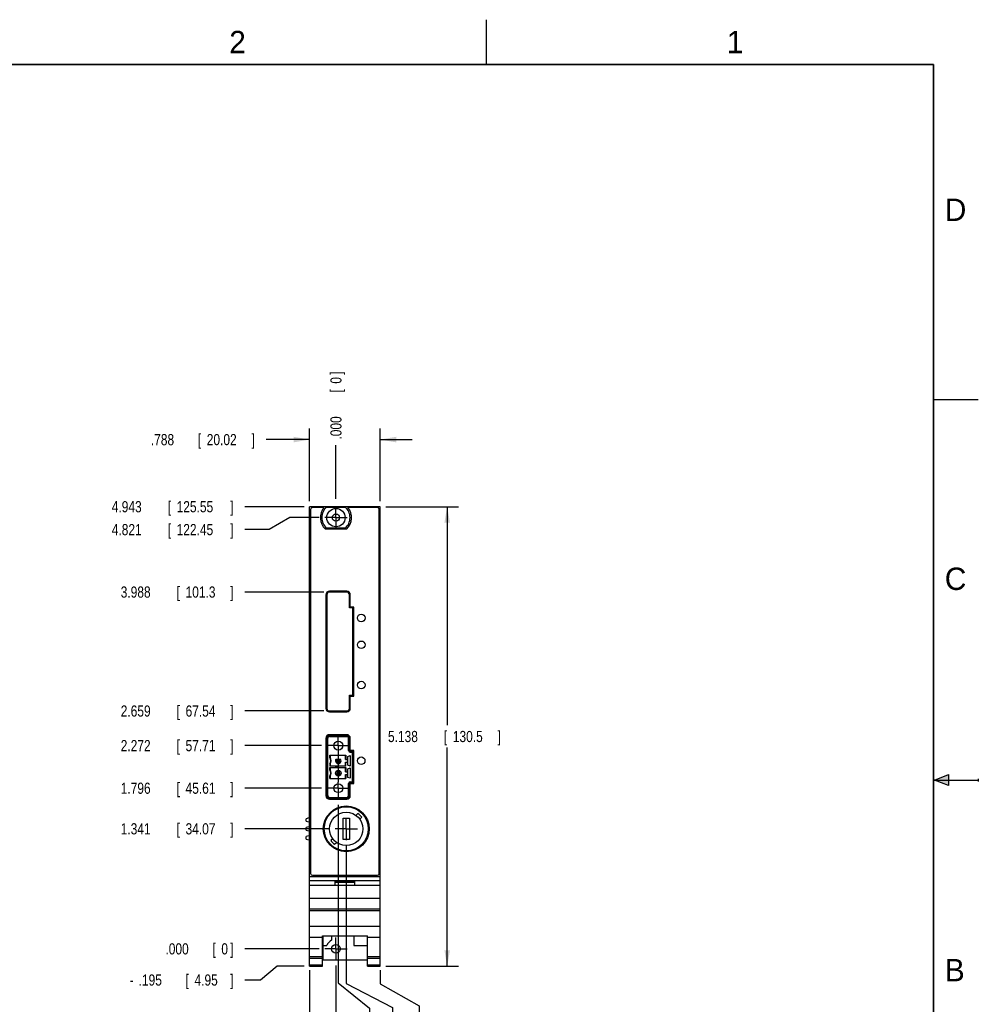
# Model space of a CAD drawing. Header units: inches. Extents: x 0 to 22, y 0 to 17.
# Tile 8 of 8: x 11.3 to 22, y 6 to 17. Entities that reach past the tile are written whole.
import ezdxf

# ---------------------------------------------------------------- set-up
doc = ezdxf.new("R2010")
doc.units = ezdxf.units.IN
doc.header["$LTSCALE"] = 1.21
doc.header["$MEASUREMENT"] = 0
doc.linetypes.add('CENTER', pattern=[0.6, 0.375, -0.075, 0.075, -0.075])
doc.layers.get('0').update_dxf_attribs({"linetype": 'CONTINUOUS'})
doc.layers.add('DEFAULT_1', color=7, linetype='CENTER')
doc.layers.add('DIMENSIONS', color=7, linetype='CONTINUOUS')
doc.styles.get("Standard").update_dxf_attribs({"font": 'txt', "width": 0.8})
doc.dimstyles.new('DIMSTYLE_1', dxfattribs={"dimtxt": 0.125, "dimasz": 0.18, "dimexe": 0.18, "dimexo": 0.0625, "dimgap": 0.09, "dimtad": 0, "dimtih": 1, "dimtoh": 1, "dimdec": 3, "dimzin": 4, "dimdsep": 46, "dimtxsty": 'STANDARD', "dimblk": '_FILLED', "dimblk1": '_FILLED', "dimblk2": '_FILLED', "dimcen": 0.09, "dimadec": 0, "dimazin": 0, "dimtp": 0.01, "dimtm": 0.01, "dimtfac": 1, "dimtdec": 3, "dimtofl": 0, "dimtmove": 0, "dimatfit": 3, "dimldrblk": '_FILLED', "dimfxl": 1, "dimtolj": 1, "dimtzin": 4, "dimarcsym": 0})
doc.dimstyles.new('DIMSTYLE_2', dxfattribs={"dimtxt": 0.125, "dimasz": 0.18, "dimexe": 0.18, "dimexo": 0.0625, "dimgap": 0.09, "dimtad": 0, "dimtih": 1, "dimtoh": 1, "dimdec": 3, "dimzin": 4, "dimdsep": 46, "dimtxsty": 'STANDARD', "dimblk": '_FILLED', "dimblk1": '_FILLED', "dimblk2": '_FILLED', "dimcen": 0.09, "dimadec": 0, "dimazin": 0, "dimtp": 0.01, "dimtm": 0.01, "dimtfac": 1, "dimtdec": 3, "dimtofl": 0, "dimtmove": 0, "dimatfit": 3, "dimldrblk": '_FILLED', "dimfxl": 1, "dimtolj": 1, "dimtzin": 4, "dimarcsym": 0})

# ---------------------------------------------------------------- blocks, each defined once
blk = doc.blocks.new('*D3')
at = {"layer": 'DIMENSIONS', "color": 2, "linetype": 'CONTINUOUS'}
blk.add_line((14.746, 7.954), (13.799, 7.954), dxfattribs=at)
at = {"layer": 'DIMENSIONS', "color": 2, "linetype": 'CONTINUOUS', "width": 0.8}
for s, p in [('1.341', (12.412, 7.892)), ('[', (13.037, 7.892)), ('34.07', (13.137, 7.892)), (']', (13.637, 7.892))]:
    blk.add_text(s, height=0.125, dxfattribs=at).set_placement(p)
blk = doc.blocks.new('_FILLED')
at = {"color": 0, "linetype": 'BYBLOCK'}
blk.add_solid([(0, 0), (-1, 0.174), (-1, -0.174)], dxfattribs=at)
blk = doc.blocks.new('*D4')
at = {"layer": 'DIMENSIONS', "color": 1, "linetype": 'CONTINUOUS'}
blk.add_line((14.631, 6.613), (13.799, 6.613), dxfattribs=at)
at = {"layer": 'DIMENSIONS', "color": 1, "linetype": 'CONTINUOUS', "width": 0.8}
for s, p in [('.000', (12.912, 6.55)), ('[', (13.437, 6.55)), ('0', (13.537, 6.55)), (']', (13.637, 6.55))]:
    blk.add_text(s, height=0.125, dxfattribs=at).set_placement(p)
blk = doc.blocks.new('*D5')
at = {"layer": 'DIMENSIONS', "color": 2, "linetype": 'CONTINUOUS'}
blk.add_line((14.657, 8.408), (13.799, 8.408), dxfattribs=at)
at = {"layer": 'DIMENSIONS', "color": 2, "linetype": 'CONTINUOUS', "width": 0.8}
for s, p in [('[', (13.037, 8.346)), (']', (13.637, 8.346)), ('1.796', (12.412, 8.346)), ('45.61', (13.137, 8.346))]:
    blk.add_text(s, height=0.125, dxfattribs=at).set_placement(p)
blk = doc.blocks.new('*D6')
at = {"layer": 'DIMENSIONS', "color": 2, "linetype": 'CONTINUOUS'}
blk.add_line((14.657, 8.885), (13.799, 8.885), dxfattribs=at)
at = {"layer": 'DIMENSIONS', "color": 2, "linetype": 'CONTINUOUS', "width": 0.8}
for s, p in [('2.272', (12.412, 8.822)), ('[', (13.037, 8.822)), ('57.71', (13.137, 8.822)), (']', (13.637, 8.822))]:
    blk.add_text(s, height=0.125, dxfattribs=at).set_placement(p)
blk = doc.blocks.new('*D7')
at = {"layer": 'DIMENSIONS', "color": 2, "linetype": 'CONTINUOUS'}
blk.add_line((14.684, 9.272), (13.799, 9.272), dxfattribs=at)
at = {"layer": 'DIMENSIONS', "color": 2, "linetype": 'CONTINUOUS', "width": 0.8}
for s, p in [('2.659', (12.412, 9.209)), ('[', (13.037, 9.209)), ('67.54', (13.137, 9.209)), (']', (13.637, 9.209))]:
    blk.add_text(s, height=0.125, dxfattribs=at).set_placement(p)
blk = doc.blocks.new('*D8')
at = {"layer": 'DIMENSIONS', "color": 2, "linetype": 'CONTINUOUS'}
blk.add_line((14.684, 10.601), (13.799, 10.601), dxfattribs=at)
at = {"layer": 'DIMENSIONS', "color": 2, "linetype": 'CONTINUOUS', "width": 0.8}
for s, p in [('3.988', (12.412, 10.539)), ('[', (13.037, 10.539)), ('101.3', (13.137, 10.539)), (']', (13.637, 10.539))]:
    blk.add_text(s, height=0.125, dxfattribs=at).set_placement(p)
blk = doc.blocks.new('*D9')
at = {"layer": 'DIMENSIONS', "color": 2, "linetype": 'CONTINUOUS'}
for p, q in [((14.304, 11.434), (14.07, 11.299)), ((14.631, 11.434), (14.304, 11.434)), ((14.07, 11.299), (13.799, 11.299))]:
    blk.add_line(p, q, dxfattribs=at)
at = {"layer": 'DIMENSIONS', "color": 2, "linetype": 'CONTINUOUS', "width": 0.8}
for s, p in [('4.821', (12.312, 11.237)), ('[', (12.937, 11.237)), ('122.45', (13.037, 11.237)), (']', (13.637, 11.237))]:
    blk.add_text(s, height=0.125, dxfattribs=at).set_placement(p)
blk = doc.blocks.new('*D10')
at = {"layer": 'DIMENSIONS', "color": 2, "linetype": 'CONTINUOUS'}
blk.add_line((14.462, 11.556), (13.799, 11.556), dxfattribs=at)
at = {"layer": 'DIMENSIONS', "color": 2, "linetype": 'CONTINUOUS', "width": 0.8}
for s, p in [('4.943', (12.312, 11.493)), ('[', (12.937, 11.493)), ('125.55', (13.037, 11.493)), (']', (13.637, 11.493))]:
    blk.add_text(s, height=0.125, dxfattribs=at).set_placement(p)
blk = doc.blocks.new('*D11')
at = {"layer": 'DIMENSIONS', "color": 2, "linetype": 'CONTINUOUS'}
for p, q in [((14.16, 6.418), (13.973, 6.264)), ((14.462, 6.418), (14.16, 6.418)), ((13.973, 6.264), (13.799, 6.264))]:
    blk.add_line(p, q, dxfattribs=at)
at = {"layer": 'DIMENSIONS', "color": 2, "linetype": 'CONTINUOUS', "width": 0.8}
for s, p in [('.195', (12.612, 6.202)), ('[', (13.137, 6.202)), ('4.95', (13.237, 6.202)), (']', (13.637, 6.202)), ('-', (12.512, 6.202))]:
    blk.add_text(s, height=0.125, dxfattribs=at).set_placement(p)
blk = doc.blocks.new('*D12')
at = {"layer": 'DIMENSIONS', "color": 2, "linetype": 'CONTINUOUS'}
for p, q in [((15.375, 11.556), (16.187, 11.556)), ((16.062, 11.556), (16.062, 9.112)), ((16.062, 6.418), (16.062, 8.862)), ((15.375, 6.418), (16.187, 6.418))]:
    blk.add_line(p, q, dxfattribs=at)
at = {"layer": 'DIMENSIONS', "color": 2, "linetype": 'CONTINUOUS', "xscale": 0.18, "yscale": 0.18, "zscale": 0.18}
for p, rotation in [((16.062, 11.556), 90), ((16.062, 6.418), 270)]:
    blk.add_blockref('_FILLED', p, dxfattribs=dict(at, rotation=rotation))
at = {"layer": 'DIMENSIONS', "color": 2, "linetype": 'CONTINUOUS', "width": 0.8}
for s, p in [('5.138', (15.4, 8.924)), ('[', (16.025, 8.924)), ('130.5', (16.125, 8.924)), (']', (16.625, 8.924))]:
    blk.add_text(s, height=0.125, dxfattribs=at).set_placement(p)
blk = doc.blocks.new('*D13')
at = {"layer": 'DIMENSIONS', "color": 2, "linetype": 'CONTINUOUS'}
for p, q in [((14.524, 11.618), (14.524, 12.431)), ((15.312, 11.618), (15.312, 12.431)), ((14.524, 12.306), (14.037, 12.306)), ((15.312, 12.306), (15.672, 12.306))]:
    blk.add_line(p, q, dxfattribs=at)
at = {"layer": 'DIMENSIONS', "color": 2, "linetype": 'CONTINUOUS', "xscale": 0.18, "yscale": 0.18, "zscale": 0.18}
blk.add_blockref('_FILLED', (14.524, 12.306), dxfattribs=at)
at = {"layer": 'DIMENSIONS', "color": 2, "linetype": 'CONTINUOUS', "xscale": 0.18, "yscale": 0.18, "zscale": 0.18, "rotation": 180}
blk.add_blockref('_FILLED', (15.312, 12.306), dxfattribs=at)
at = {"layer": 'DIMENSIONS', "color": 2, "linetype": 'CONTINUOUS', "width": 0.8}
for s, p in [('.788', (12.749, 12.243)), ('[', (13.274, 12.243)), ('20.02', (13.374, 12.243)), (']', (13.874, 12.243))]:
    blk.add_text(s, height=0.125, dxfattribs=at).set_placement(p)
blk = doc.blocks.new('*D14')
at = {"layer": 'DIMENSIONS', "color": 2, "linetype": 'CONTINUOUS'}
blk.add_line((14.524, 6.373), (14.524, 5.73), dxfattribs=at)
at = {"layer": 'DIMENSIONS', "color": 2, "linetype": 'CONTINUOUS', "width": 0.8}
for s, p in [(']', (14.587, 5.568)), ('7.47', (14.587, 5.168)), ('[', (14.587, 5.068)), ('.294', (14.587, 4.543)), ('-', (14.587, 4.443))]:
    blk.add_text(s, height=0.125, rotation=90, dxfattribs=at).set_placement(p)
blk = doc.blocks.new('*D15')
at = {"layer": 'DIMENSIONS', "color": 1, "linetype": 'CONTINUOUS'}
blk.add_line((14.818, 6.425), (14.818, 5.73), dxfattribs=at)
at = {"layer": 'DIMENSIONS', "color": 1, "linetype": 'CONTINUOUS', "width": 0.8}
for s, p in [(']', (14.881, 5.568)), ('0', (14.881, 5.468)), ('[', (14.881, 5.368)), ('.000', (14.881, 4.843))]:
    blk.add_text(s, height=0.125, rotation=90, dxfattribs=at).set_placement(p)
blk = doc.blocks.new('*D16')
at = {"layer": 'DIMENSIONS', "color": 2, "linetype": 'CONTINUOUS'}
for p, q in [((15.312, 6.373), (15.312, 6.22)), ((15.312, 6.22), (15.748, 5.977)), ((15.748, 5.977), (15.748, 5.73))]:
    blk.add_line(p, q, dxfattribs=at)
at = {"layer": 'DIMENSIONS', "color": 2, "linetype": 'CONTINUOUS', "width": 0.8}
for s, p in [(']', (15.811, 5.568)), ('12.55', (15.811, 5.068)), ('[', (15.811, 4.968)), ('.494', (15.811, 4.443))]:
    blk.add_text(s, height=0.125, rotation=90, dxfattribs=at).set_placement(p)
blk = doc.blocks.new('*D17')
at = {"layer": 'DIMENSIONS', "color": 2, "linetype": 'CONTINUOUS'}
for p, q in [((14.933, 7.766), (14.933, 6.227)), ((14.933, 6.227), (15.449, 5.958)), ((15.449, 5.958), (15.449, 5.73))]:
    blk.add_line(p, q, dxfattribs=at)
at = {"layer": 'DIMENSIONS', "color": 2, "linetype": 'CONTINUOUS', "width": 0.8}
for s, p in [(']', (15.511, 5.568)), ('2.92', (15.511, 5.168)), ('[', (15.511, 5.068)), ('.115', (15.511, 4.543))]:
    blk.add_text(s, height=0.125, rotation=90, dxfattribs=at).set_placement(p)
blk = doc.blocks.new('*D18')
at = {"layer": 'DIMENSIONS', "color": 2, "linetype": 'CONTINUOUS'}
for p, q in [((14.845, 8.221), (14.845, 6.233)), ((14.845, 6.233), (15.193, 5.949)), ((15.193, 5.949), (15.193, 5.73))]:
    blk.add_line(p, q, dxfattribs=at)
at = {"layer": 'DIMENSIONS', "color": 2, "linetype": 'CONTINUOUS', "width": 0.8}
for s, p in [(']', (15.255, 5.568)), ('0.66', (15.255, 5.168)), ('[', (15.255, 5.068)), ('.026', (15.255, 4.543))]:
    blk.add_text(s, height=0.125, rotation=90, dxfattribs=at).set_placement(p)
blk = doc.blocks.new('*D19')
at = {"layer": 'DIMENSIONS', "color": 2, "linetype": 'CONTINUOUS'}
blk.add_line((14.818, 11.644), (14.818, 12.243), dxfattribs=at)
at = {"layer": 'DIMENSIONS', "color": 2, "linetype": 'CONTINUOUS', "width": 0.8}
for s, p in [(']', (14.881, 13.031)), ('0', (14.881, 12.931)), ('[', (14.881, 12.831)), ('.000', (14.881, 12.306))]:
    blk.add_text(s, height=0.125, rotation=90, dxfattribs=at).set_placement(p)

msp = doc.modelspace()

# ---------------------------------------------------------------- hatches: boundary and pattern name
at = {"linetype": 'CONTINUOUS'}
msp.add_hatch(color=2, dxfattribs=at).paths.add_polyline_path([(21.6663, 8.5625), (21.6663, 8.4375), (21.51, 8.5)])

# ---------------------------------------------------------------- linework, layer by layer
at = {"color": 2, "linetype": 'CONTINUOUS'}
for p, q in [((16.5, 16.5), (16.5, 17)), ((22, 12.75), (21.5, 12.75)), ((21.51, 8.5), (21.6663, 8.5625)), ((21.51, 8.5), (22, 8.5)), ((21.6663, 8.4375), (21.51, 8.5)), ((21.6663, 8.5625), (21.6663, 8.4375)), ((22, 8.515), (22, 8.485))]:
    msp.add_line(p, q, dxfattribs=at)
at = {"color": 7, "linetype": 'CONTINUOUS'}
for p, q in [((14.5245, 6.4178), (14.5245, 11.5557)), ((15.3125, 11.5557), (14.5245, 11.5557)), ((14.5345, 11.5257), (14.5345, 7.4557)), ((14.684, 11.5457), (14.5545, 11.5457)), ((14.7147, 11.5522), (14.9222, 11.5522)), ((15.2825, 11.5457), (14.953, 11.5457)), ((15.3025, 7.4557), (15.3025, 11.5257)), ((15.3125, 6.4178), (15.3125, 11.5557)), ((14.9367, 11.3047), (14.7002, 11.3047)), ((14.9222, 11.3152), (14.7147, 11.3152)), ((14.7065, 10.5713), (14.7065, 9.3016)), ((14.7165, 10.5713), (14.7165, 9.3016)), ((14.9391, 10.611), (14.7462, 10.611)), ((14.9391, 10.601), (14.7462, 10.601)), ((14.9688, 10.4238), (14.9688, 10.5713)), ((14.9788, 10.4338), (14.9788, 10.5713)), ((15.0081, 10.4238), (14.9688, 10.4238)), ((15.0181, 10.4338), (14.9788, 10.4338)), ((15.0081, 9.4491), (15.0081, 10.4238)), ((15.0181, 9.4391), (15.0181, 10.4338)), ((14.9688, 9.3016), (14.9688, 9.4491)), ((14.9688, 9.4491), (15.0081, 9.4491)), ((14.9788, 9.3016), (14.9788, 9.4391)), ((14.9788, 9.4391), (15.0181, 9.4391)), ((14.7462, 9.272), (14.9391, 9.272)), ((14.7462, 9.262), (14.9391, 9.262)), ((14.7065, 8.9674), (14.7065, 8.3257)), ((14.7165, 8.9674), (14.7165, 8.3257)), ((14.7265, 8.3257), (14.7265, 8.9674)), ((14.9391, 9.0071), (14.7462, 9.0071)), ((14.9391, 8.9971), (14.7462, 8.9971)), ((14.7462, 8.9871), (14.9391, 8.9871)), ((14.9588, 8.8316), (14.9588, 8.9674)), ((14.9688, 8.8219), (14.9688, 8.9674)), ((14.9788, 8.8319), (14.9788, 8.9674)), ((15.0081, 8.8219), (14.9688, 8.8219)), ((14.9785, 8.8119), (15.0081, 8.8119)), ((15.0181, 8.8319), (14.9788, 8.8319)), ((14.9981, 8.8119), (14.9981, 8.6544)), ((15.0021, 8.4812), (15.0021, 8.8119)), ((15.0081, 8.4712), (15.0081, 8.8219)), ((15.0181, 8.4612), (15.0181, 8.8319)), ((14.7265, 8.739), (14.7165, 8.739)), ((14.7488, 8.7491), (14.7488, 8.7764)), ((14.7488, 8.7764), (14.9286, 8.7764)), ((14.7541, 8.7764), (14.7541, 8.7509)), ((14.82, 8.7351), (14.8692, 8.7351)), ((14.8604, 8.7312), (14.8289, 8.7312)), ((14.8394, 8.7206), (14.8289, 8.7312)), ((14.8289, 8.7312), (14.8289, 8.6997)), ((14.8289, 8.6997), (14.8394, 8.7102)), ((14.8289, 8.6997), (14.8604, 8.6997)), ((14.8394, 8.7206), (14.8498, 8.7206)), ((14.8394, 8.7102), (14.8394, 8.7206)), ((14.8498, 8.7102), (14.8394, 8.7102)), ((14.8604, 8.7312), (14.8498, 8.7206)), ((14.8498, 8.7206), (14.8498, 8.7102)), ((14.8498, 8.7102), (14.8604, 8.6997)), ((14.8604, 8.6997), (14.8604, 8.7312)), ((14.9233, 8.7312), (14.9233, 8.7764)), ((14.9233, 8.7312), (14.9418, 8.7312)), ((14.9233, 8.6997), (14.9418, 8.6997)), ((14.9233, 8.6544), (14.9233, 8.6997)), ((14.9286, 8.7764), (14.9286, 8.7312)), ((14.9286, 8.6544), (14.9286, 8.6997)), ((14.9497, 8.7648), (14.9765, 8.7741)), ((14.9497, 8.666), (14.9497, 8.7648)), ((14.9765, 8.7741), (14.9765, 8.6568)), ((14.7265, 8.6918), (14.7165, 8.6918)), ((14.7265, 8.6012), (14.7165, 8.6012)), ((14.7488, 8.6818), (14.7488, 8.6544)), ((14.9286, 8.6544), (14.7488, 8.6544)), ((14.7488, 8.6386), (14.9286, 8.6386)), ((14.7488, 8.6113), (14.7488, 8.6386)), ((14.7541, 8.68), (14.7541, 8.6544)), ((14.7541, 8.6386), (14.7541, 8.6131)), ((14.817, 8.6539), (14.8446, 8.6465)), ((14.817, 8.6391), (14.817, 8.6539)), ((14.8446, 8.6465), (14.817, 8.6391)), ((14.8604, 8.5934), (14.8289, 8.5934)), ((14.8394, 8.5828), (14.8289, 8.5934)), ((14.8289, 8.5934), (14.8289, 8.5619)), ((14.8604, 8.5934), (14.8498, 8.5828)), ((14.8604, 8.5619), (14.8604, 8.5934)), ((14.9233, 8.5934), (14.9233, 8.6386)), ((14.9233, 8.5934), (14.9418, 8.5934)), ((14.9286, 8.6386), (14.9286, 8.5934)), ((14.9765, 8.6568), (14.9497, 8.666)), ((14.9497, 8.627), (14.9765, 8.6363)), ((14.9497, 8.5282), (14.9497, 8.627)), ((14.9765, 8.6363), (14.9765, 8.519)), ((14.9981, 8.6544), (15.0021, 8.6544)), ((14.9981, 8.6386), (15.0021, 8.6386)), ((14.9981, 8.6386), (14.9981, 8.4812)), ((14.7265, 8.554), (14.7165, 8.554)), ((14.7488, 8.5166), (14.7488, 8.544)), ((14.7488, 8.5166), (14.9286, 8.5166)), ((14.7541, 8.5422), (14.7541, 8.5166)), ((14.8289, 8.5619), (14.8394, 8.5724)), ((14.8289, 8.5619), (14.8604, 8.5619)), ((14.8394, 8.5828), (14.8498, 8.5828)), ((14.8394, 8.5724), (14.8394, 8.5828)), ((14.8498, 8.5724), (14.8394, 8.5724)), ((14.8498, 8.5828), (14.8498, 8.5724)), ((14.8498, 8.5724), (14.8604, 8.5619)), ((14.9233, 8.5619), (14.9418, 8.5619)), ((14.9233, 8.5166), (14.9233, 8.5619)), ((14.9286, 8.5619), (14.9286, 8.5166)), ((14.9765, 8.519), (14.9497, 8.5282)), ((14.9785, 8.4812), (15.0081, 8.4812)), ((14.9588, 8.3257), (14.9588, 8.4615)), ((14.9688, 8.4712), (15.0081, 8.4712)), ((14.9688, 8.3257), (14.9688, 8.4712)), ((14.9788, 8.4612), (15.0181, 8.4612)), ((14.9788, 8.3257), (14.9788, 8.4612)), ((14.7462, 8.306), (14.9391, 8.306)), ((14.7462, 8.296), (14.9391, 8.296)), ((14.7462, 8.286), (14.9391, 8.286)), ((14.8, 8.1725), (14.8204, 8.1725)), ((14.5161, 8.0757), (14.4866, 8.0678)), ((14.4866, 8.0403), (14.4866, 8.0678)), ((14.4866, 8.0403), (14.5161, 8.0324)), ((14.5245, 8.0757), (14.5161, 8.0757)), ((14.6992, 8.0573), (14.6992, 8.0292)), ((14.898, 8.0721), (14.9689, 8.0721)), ((14.898, 7.8359), (14.898, 8.0721)), ((14.9689, 8.0721), (14.9689, 7.8359)), ((15.0642, 8.1266), (15.0431, 8.1055)), ((15.0849, 8.0637), (15.106, 8.0848)), ((14.5161, 7.9757), (14.4866, 7.9678)), ((14.4866, 7.9403), (14.4866, 7.9678)), ((14.4866, 7.9403), (14.5161, 7.9324)), ((14.5245, 8.0324), (14.5161, 8.0324)), ((14.5245, 7.9757), (14.5161, 7.9757)), ((14.5245, 7.9324), (14.5161, 7.9324)), ((14.6906, 7.9934), (14.6805, 7.9934)), ((14.6992, 8.0324), (14.6897, 8.0324)), ((14.5161, 7.8757), (14.4866, 7.8678)), ((14.4866, 7.8403), (14.4866, 7.8678)), ((14.4866, 7.8403), (14.5161, 7.8324)), ((14.5161, 7.8757), (14.5245, 7.8757)), ((14.5245, 7.8324), (14.5161, 7.8324)), ((14.6906, 7.9146), (14.6805, 7.9146)), ((14.6897, 7.8757), (14.6992, 7.8757)), ((14.6992, 7.8789), (14.6992, 7.8507)), ((14.782, 7.8443), (14.7609, 7.8232)), ((14.9689, 7.8359), (14.898, 7.8359)), ((14.8204, 7.7355), (14.8, 7.7355)), ((14.8026, 7.7814), (14.8237, 7.8026)), ((14.5245, 7.4198), (15.3125, 7.4198)), ((14.5245, 7.3768), (15.3125, 7.3768)), ((14.5545, 7.4357), (15.2825, 7.4357)), ((15.3125, 7.3198), (14.5245, 7.3198)), ((14.8085, 7.3668), (15.0285, 7.3668)), ((14.8085, 7.3198), (14.8085, 7.3668)), ((14.8085, 7.3598), (15.0285, 7.3598)), ((15.0285, 7.3198), (15.0285, 7.3668)), ((14.5245, 7.1798), (15.3125, 7.1798)), ((14.5245, 7.0598), (15.3125, 7.0598)), ((14.5245, 7.0402), (15.3125, 7.0402)), ((14.5245, 6.8645), (15.3125, 6.8645)), ((14.5245, 6.7448), (14.6665, 6.7448)), ((14.6665, 6.76), (15.1705, 6.76)), ((14.6665, 6.4178), (14.6665, 6.76)), ((14.6725, 6.76), (14.6725, 6.4908)), ((14.7695, 6.76), (14.7695, 6.7101)), ((15.0195, 6.76), (15.0195, 6.6508)), ((15.1705, 6.4178), (15.1705, 6.76)), ((15.1705, 6.7448), (15.3125, 6.7448)), ((14.6725, 6.6508), (14.7163, 6.6508)), ((15.0195, 6.6508), (15.1705, 6.6508)), ((14.5245, 6.5278), (14.6665, 6.5278)), ((14.5245, 6.5085), (14.6665, 6.5085)), ((15.1705, 6.5278), (15.3125, 6.5278)), ((15.1705, 6.5085), (15.3125, 6.5085)), ((14.5245, 6.4357), (14.6665, 6.4357)), ((14.5245, 6.4178), (14.6665, 6.4178)), ((14.6725, 6.4908), (15.1705, 6.4908)), ((15.1705, 6.4357), (15.3125, 6.4357)), ((15.1705, 6.4178), (15.3125, 6.4178))]:
    msp.add_line(p, q, dxfattribs=at)
at = {"color": 7, "linetype": 'CONTINUOUS', "const_width": 0.02}
for points in [[(21.5, 16.5), (0.5, 16.5)], [(21.5, 0.5), (21.5, 16.5)]]:
    msp.add_lwpolyline(points, dxfattribs=at)
at = {"color": 7, "linetype": 'CONTINUOUS'}
for centre, radius in [((14.8185, 11.4337), 0.1025), ((14.8185, 11.4337), 0.04), ((15.1009, 10.3115), 0.0425), ((15.1009, 10.0115), 0.0425), ((15.1009, 9.5615), 0.0425), ((14.8446, 8.8847), 0.0492), ((15.1005, 8.7154), 0.0425), ((14.8446, 8.5776), 0.0315), ((14.8446, 8.4083), 0.0492), ((14.9334, 7.954), 0.2561), ((14.9334, 7.954), 0.2461), ((14.9334, 7.954), 0.187), ((14.8185, 6.6128), 0.049)]:
    msp.add_circle(centre, radius, dxfattribs=at)
for centre, radius, start, end in [((14.5545, 11.5257), 0.02, 90, 180), ((14.8185, 11.4337), 0.175, 140.20818, 227.4886), ((14.8185, 11.4337), 0.1575, 131.20295, 228.79705), ((14.8185, 11.4337), 0.1575, 311.20295, 48.79705), ((14.8185, 11.4337), 0.175, 312.5114, 39.79182), ((15.2825, 11.5257), 0.02, 0, 90), ((14.7462, 10.5713), 0.0397, 90, 180), ((14.7462, 10.5713), 0.0297, 90, 180), ((14.9391, 10.5713), 0.0397, 0, 90), ((14.9391, 10.5713), 0.0297, 0, 90), ((14.7462, 9.3016), 0.0397, 180, 270), ((14.7462, 9.3016), 0.0297, 180, 270), ((14.9391, 9.3016), 0.0297, 270, 360), ((14.9391, 9.3016), 0.0397, 270, 360), ((14.7462, 8.9674), 0.0397, 90, 180), ((14.7462, 8.9674), 0.0297, 90, 180), ((14.7462, 8.9674), 0.0197, 90, 180), ((14.9391, 8.9674), 0.0397, 0, 90), ((14.9391, 8.9674), 0.0297, 0, 90), ((14.9391, 8.9674), 0.0197, 0, 90), ((14.9785, 8.8316), 0.0197, 180, 270), ((14.7068, 8.7154), 0.0538, 321.29582, 38.70418), ((14.7068, 8.7154), 0.0591, 323.1301, 36.8699), ((14.8446, 8.7154), 0.0315, 141.31781, 38.68219), ((14.9418, 8.739), 0.00787, 270, 360), ((14.9418, 8.6918), 0.00787, 0, 90), ((14.7068, 8.5776), 0.0538, 321.29582, 38.70418), ((14.7068, 8.5776), 0.0591, 323.1301, 36.8699), ((14.9418, 8.6012), 0.00787, 270, 360), ((14.9418, 8.554), 0.00787, 0, 90), ((14.9785, 8.4615), 0.0197, 90, 180), ((14.7462, 8.3257), 0.0397, 180, 270), ((14.7462, 8.3257), 0.0297, 180, 270), ((14.7462, 8.3257), 0.0197, 180, 270), ((14.9391, 8.3257), 0.0297, 270, 360), ((14.9391, 8.3257), 0.0197, 270, 360), ((14.9391, 8.3257), 0.0397, 270, 360), ((14.9334, 7.954), 0.2165, 37.16252, 52.83748), ((14.9334, 7.954), 0.2165, 217.16252, 232.83748), ((14.5545, 7.4557), 0.02, 180, 270), ((15.2825, 7.4557), 0.02, 270, 360), ((14.8185, 6.6128), 0.109, 116.71426, 159.59683)]:
    msp.add_arc(centre, radius, start, end, dxfattribs=at)
for points, knots in [([(14.7541, 8.7509), (14.7535, 8.7507), (14.7523, 8.7503), (14.7505, 8.7497), (14.7494, 8.7493), (14.7488, 8.7491)], [0, 0, 0, 0, 0.3383383, 0.6716765, 1, 1, 1, 1]), ([(14.7488, 8.6818), (14.7494, 8.6816), (14.7505, 8.6812), (14.7523, 8.6806), (14.7535, 8.6802), (14.7541, 8.68)], [0, 0, 0, 0, 0.3281961, 0.6615336, 1, 1, 1, 1]), ([(14.7541, 8.6131), (14.7535, 8.6129), (14.7523, 8.6125), (14.7505, 8.6119), (14.7494, 8.6115), (14.7488, 8.6113)], [0, 0, 0, 0, 0.3383383, 0.6716765, 1, 1, 1, 1]), ([(14.7541, 8.5422), (14.7535, 8.5424), (14.7523, 8.5428), (14.7505, 8.5434), (14.7494, 8.5438), (14.7488, 8.544)], [0, 0, 0, 0, 0.3383401, 0.6716781, 1, 1, 1, 1])]:
    msp.add_open_spline(points, degree=3, knots=knots, dxfattribs=at)
at = {"layer": 'DEFAULT_1', "color": 7, "linetype": 'CENTER'}
for p, q in [((14.8185, 11.4337), (14.8185, 11.5588)), ((14.8185, 11.4337), (14.6934, 11.4337)), ((14.8185, 11.4337), (14.8185, 11.3086)), ((14.8185, 11.4337), (14.9436, 11.4337)), ((14.8446, 8.8847), (14.8446, 9.0098)), ((14.8446, 8.8847), (14.7195, 8.8847)), ((14.8446, 8.8847), (14.8446, 8.4756)), ((14.8446, 8.8847), (14.9697, 8.8847)), ((14.8446, 8.4083), (14.8446, 8.4756)), ((14.8446, 8.4083), (14.7195, 8.4083)), ((14.8446, 8.4083), (14.9697, 8.4083)), ((14.8446, 8.4083), (14.8446, 8.2832)), ((14.9334, 7.954), (14.9334, 8.0791)), ((14.9334, 7.954), (14.8083, 7.954)), ((14.9334, 7.954), (15.0585, 7.954)), ((14.9334, 7.954), (14.9334, 7.8289)), ((14.8185, 6.6128), (14.8185, 6.7379)), ((14.8185, 6.6128), (14.6934, 6.6128)), ((14.8185, 6.6128), (14.9436, 6.6128)), ((14.8185, 6.6128), (14.8185, 6.4877))]:
    msp.add_line(p, q, dxfattribs=at)

# ---------------------------------------------------------------- texts
at = {"color": 2, "linetype": 'CONTINUOUS'}
for s, p in [('2', (13.625, 16.625)), ('1', (19.1875, 16.625)), ('D', (21.625, 14.75)), ('C', (21.625, 10.625)), ('B', (21.625, 6.25))]:
    msp.add_text(s, height=0.25, dxfattribs=at).set_placement(p)

# ---------------------------------------------------------------- dimensions: what is measured, and where the dimension line sits
at = {"layer": 'DIMENSIONS', "color": 2, "linetype": 'CONTINUOUS'}
for feature_location, offset, dtype, origin, picture, middle in [((14.8184932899, 11.6441529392), (0, 0.5990089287), 1, (14.8184932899, 11.5587618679), '*D19', (14.8184932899, 12.7181618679)), ((14.462, 11.5557), (-0.6629, 0), 0, (14.5245, 6.6128), '*D10', (13.0241, 11.5557)), ((14.6309, 11.4337), (-0.8318, -0.1343), 0, (14.6934, 6.6128), '*D9', (13.0241, 11.2994)), ((14.6837, 10.601), (-0.8846, 0), 0, (14.7462, 6.6128), '*D8', (13.0741, 10.601)), ((14.6837, 9.272), (-0.8846, 0), 0, (14.7462, 6.6128), '*D7', (13.0741, 9.272)), ((14.657, 8.8847), (-0.8579, 0), 0, (14.7195, 6.6128), '*D6', (13.0741, 8.8847)), ((14.657, 8.40833), (-0.85792, 0), 0, (14.7195, 6.61275), '*D5', (13.07408, 8.40833)), ((14.8446035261, 8.2207347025), (0.3481317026, -2.4904828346), 0, (14.8184932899, 8.2832347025), '*D18', (15.1927352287, 5.1052518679)), ((14.7458, 7.954), (-0.9468, 0), 0, (14.6934, 6.6128), '*D3', (13.0741, 7.954)), ((14.9334302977, 7.7664118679), (0.5150777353, -2.03616), 0, (14.8184932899, 7.8289118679), '*D17', (15.448508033, 5.1052518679)), ((15.3124932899, 6.3731779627), (0.4359951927, -0.6429260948), 0, (14.8184932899, 6.4356779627), '*D16', (15.7484884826, 5.0552518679))]:
    dim = msp.add_ordinate_dim(feature_location=feature_location, offset=offset, dtype=dtype, origin=origin, dimstyle='DIMSTYLE_2', dxfattribs=at)
    dim.commit()
    dim.dimension.update_dxf_attribs({"geometry": picture, "text_midpoint": middle})
for base, p1, p2, angle, picture, middle in [((14.5245, 12.3057), (15.3125, 11.6182), (14.5245, 11.6182), 180, '*D13', (13.362, 12.3057)), ((16.0625, 11.5557), (15.375, 6.4178), (15.375, 11.5557), 90, '*D12', (16.0625, 8.9867))]:
    dim = msp.add_linear_dim(base=base, p1=p1, p2=p2, angle=angle, dimstyle='DIMSTYLE_1', dxfattribs=at)
    dim.commit()
    dim.dimension.update_dxf_attribs({"geometry": picture, "text_midpoint": middle, "dimtype": 160})
for feature_location, offset, dtype, origin, picture, middle in [((14.462, 6.4178), (-0.6629, -0.1534), 0, (14.5245, 6.6128), '*D11', (13.1241, 6.2643)), ((14.5245, 6.3732), (0, -0.6429), 1, (14.8185, 6.4877), '*D14', (14.5245, 5.0553))]:
    dim = msp.add_ordinate_dim(feature_location=feature_location, offset=offset, dtype=dtype, origin=origin, text='-<>', dimstyle='DIMSTYLE_2', dxfattribs=at)
    dim.commit()
    dim.dimension.update_dxf_attribs({"geometry": picture, "text_midpoint": middle})
at = {"layer": 'DIMENSIONS', "color": 1, "linetype": 'CONTINUOUS'}
for feature_location, offset, dtype, origin, picture, middle in [((14.6308932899, 6.6127518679), (-0.8318133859, 0), 0, (14.6933932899, 6.6127518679), '*D4', (13.324079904, 6.6127518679)), ((14.8184932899, 6.4251518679), (0, -0.6949), 1, (14.8184932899, 6.4876518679), '*D15', (14.8184932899, 5.2552518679))]:
    dim = msp.add_ordinate_dim(feature_location=feature_location, offset=offset, dtype=dtype, origin=origin, dimstyle='DIMSTYLE_2', dxfattribs=at)
    dim.commit()
    dim.dimension.update_dxf_attribs({"geometry": picture, "text_midpoint": middle})

doc.saveas('drawing.dxf')
